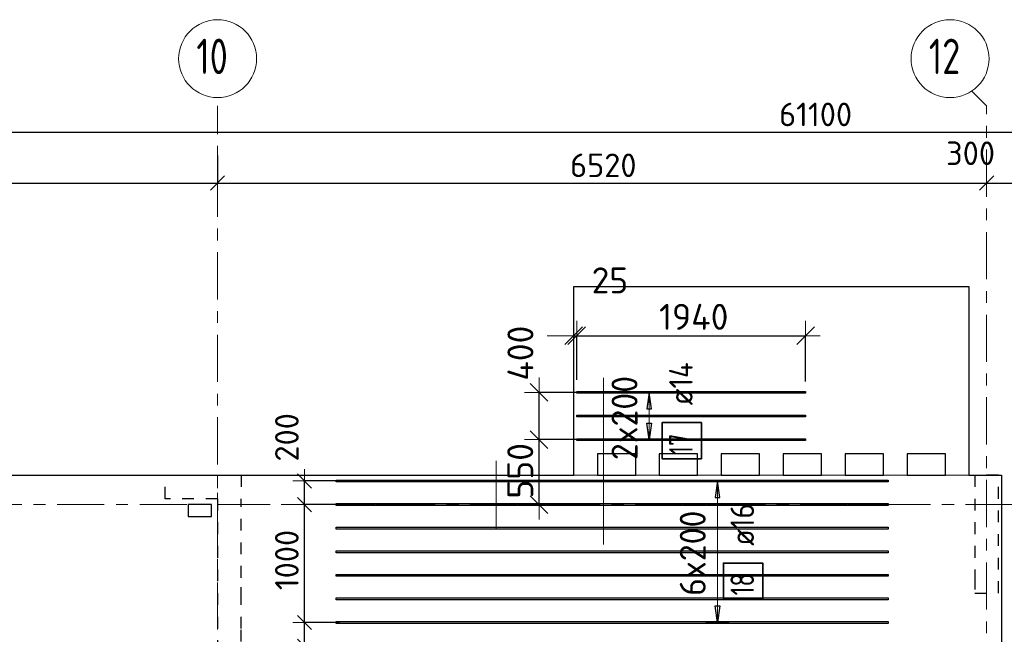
# Model space of a CAD drawing. Header units: metres. Extents: x -38 to 97, y -15 to 21.
# Tile 9 of 229: x 24.35 to 32.7, y 15.3 to 20.51. Entities that reach past the tile are written whole.
import ezdxf

# ---------------------------------------------------------------- set-up
doc = ezdxf.new("R2010")
doc.units = ezdxf.units.M
doc.header["$PDMODE"] = 65
for name, pattern in [('______11', [0.5, 0.4, -0.05, 0, -0.05]), ('______2', [0.0405, 0.03, -0.0105]), ('______3', [0.5, 0.4, -0.1]), ('______5', [1.1, 0.8, -0.1, 0.1, -0.1])]:
    doc.linetypes.add(name, pattern=pattern)
for name, color, linetype, lineweight in [('XR$2$Осевая линия (1)', 7, '______5', 13), ('XR$2$Размерная линия (1)', 7, 'Continuous', 13), ('XR$5$Балка (1)', 7, '______3', 13), ('XR$5$Перекрытие (1)', 7, 'Continuous', 35), ('XR$5$Размерная линия (1)', 7, 'Continuous', 13), ('XR$5$Размерная линия_ общее', 7, 'Continuous', 13)]:
    doc.layers.add(name, color=color, linetype=linetype, lineweight=lineweight)
doc.layers.add('XR$5$Арм.стержн.Доп. Арм верхн.зоны Х', color=7, linetype='Continuous', lineweight=35, true_color=0x8c8cff)
doc.layers.add('XR$7$Стена_ бетон несущ.', color=7, linetype='Continuous', lineweight=70, true_color=0xb4b496)
doc.styles.add('ISOCPEUR', font='txt')
doc.dimstyles.new('DIMSTYLE_3', dxfattribs={"dimtxt": 0.2, "dimasz": 0.2, "dimexe": 0, "dimexo": 0, "dimgap": 0.1, "dimtad": 2, "dimdec": 0, "dimlfac": 1000, "dimrnd": 5, "dimzin": 12, "dimdsep": 46, "dimtxsty": 'ISOCPEUR', "dimblk1": 'ALL_ML_STRICH', "dimblk2": 'ALL_ML_STRICH', "dimsah": 1, "dimcen": 0, "dimclrd": 7, "dimclre": 256, "dimclrt": 7, "dimadec": 0, "dimazin": 0, "dimtfac": 1, "dimtdec": 0, "dimtix": 1, "dimtmove": 2, "dimatfit": 3, "dimfxl": 0, "dimtzin": 0, "dimlwd": 0, "dimlwe": -3, "dimarcsym": 0})
doc.dimstyles.new('DIMSTYLE_36', dxfattribs={"dimtxt": 0.2, "dimasz": 0.2, "dimexe": 0, "dimexo": 0, "dimgap": 0.1, "dimtad": 2, "dimdec": 0, "dimlfac": 1000, "dimrnd": 5, "dimzin": 12, "dimdsep": 46, "dimtxsty": 'ISOCPEUR', "dimblk1": 'ALL_ML_STRICH', "dimblk2": 'ALL_ML_STRICH', "dimsah": 1, "dimcen": 0, "dimclrd": 7, "dimclre": 256, "dimclrt": 7, "dimadec": 0, "dimazin": 0, "dimtfac": 1, "dimtdec": 0, "dimtix": 1, "dimtmove": 2, "dimatfit": 3, "dimfxl": 0, "dimtvp": 1.2, "dimtzin": 0, "dimlwd": 0, "dimlwe": -3, "dimarcsym": 0})
doc.dimstyles.new('DIMSTYLE_41', dxfattribs={"dimtxt": 0.22, "dimasz": 0.25, "dimexe": 0, "dimexo": 0, "dimgap": 0.11, "dimtad": 2, "dimdec": 0, "dimlfac": 1000, "dimrnd": 5, "dimzin": 12, "dimdsep": 46, "dimtxsty": 'ISOCPEUR', "dimblk1": 'ALL_ML_STRICH', "dimblk2": 'ALL_ML_STRICH', "dimsah": 1, "dimcen": 0, "dimclrd": 7, "dimclre": 256, "dimclrt": 7, "dimadec": 0, "dimazin": 0, "dimtfac": 1, "dimtdec": 0, "dimtix": 1, "dimtmove": 2, "dimatfit": 3, "dimfxl": 0, "dimtzin": 0, "dimlwd": 0, "dimlwe": -3, "dimarcsym": 0})
doc.dimstyles.new('DIMSTYLE_43', dxfattribs={"dimtxt": 0.22, "dimasz": 0.25, "dimexe": 0, "dimexo": 0, "dimgap": 0.11, "dimtad": 2, "dimdec": 0, "dimlfac": 1000, "dimrnd": 5, "dimzin": 12, "dimdsep": 46, "dimtxsty": 'ISOCPEUR', "dimblk1": 'ALL_ML_STRICH', "dimblk2": 'ALL_ML_STRICH', "dimsah": 1, "dimcen": 0, "dimclrd": 7, "dimclre": 256, "dimclrt": 7, "dimadec": 0, "dimazin": 0, "dimtfac": 1, "dimtdec": 0, "dimtix": 1, "dimtmove": 2, "dimatfit": 3, "dimfxl": 0, "dimtvp": 1.2, "dimtzin": 0, "dimlwd": 0, "dimlwe": -3, "dimarcsym": 0})
doc.dimstyles.new('DIMSTYLE_5', dxfattribs={"dimtxt": 0.2, "dimasz": 0.2, "dimexe": 0, "dimexo": 0, "dimgap": 0.1, "dimtad": 2, "dimdec": 0, "dimlfac": 1000, "dimrnd": 5, "dimzin": 12, "dimdsep": 46, "dimtxsty": 'ISOCPEUR', "dimblk1": 'ALL_ML_STRICH', "dimblk2": 'ALL_ML_STRICH', "dimsah": 1, "dimcen": 0, "dimclrd": 7, "dimclre": 256, "dimclrt": 7, "dimadec": 0, "dimazin": 0, "dimtfac": 1, "dimtdec": 0, "dimtix": 1, "dimtmove": 2, "dimatfit": 3, "dimfxl": 0, "dimtvp": 1.2, "dimtzin": 0, "dimlwd": 0, "dimlwe": -3, "dimarcsym": 0})

# ---------------------------------------------------------------- blocks, each defined once
blk = doc.blocks.new('ALL_ML_STRICH')
at = {"color": 0, "linetype": 'ByBlock', "lineweight": -2}
for p, q in [((0, -0.5), (0, 0.5)), ((-1, 0), (0.5, 0)), ((-0.3, -0.3), (0.3, 0.3))]:
    blk.add_line(p, q, dxfattribs=at)
blk = doc.blocks.new('*D11')
at = {"layer": 'DEFPOINTS', "color": 7, "linetype": 'Continuous', "lineweight": 13, "transparency": 33554687}
for p in [(0.5, 19.5574), (0.5, 19.3768), (61.6, 17.1197)]:
    blk.add_point(p, dxfattribs=at)
at = {"layer": 'XR$2$Размерная линия (1)', "color": 9, "linetype": 'Continuous', "lineweight": -2, "true_color": 0xc7c7c7, "transparency": 33554687}
for p, q in [((0.5, 19.3568), (0.5, 19.5574)), ((61.6, 17.1397), (61.6, 19.5574))]:
    blk.add_line(p, q, dxfattribs=at)
at = {"layer": 'XR$2$Размерная линия (1)', "color": 7, "linetype": 'Continuous', "lineweight": -2, "transparency": 33554687}
blk.add_line((0.5, 19.5574), (61.6, 19.5574), dxfattribs=at)
at = {"layer": 'XR$2$Размерная линия (1)', "color": 7, "linetype": 'Continuous', "lineweight": 13, "transparency": 33554687, "xscale": 0.2, "yscale": 0.2, "zscale": 0.2, "rotation": 180}
blk.add_blockref('ALL_ML_STRICH', (0.5, 19.5574), dxfattribs=at)
at = {"layer": 'XR$2$Размерная линия (1)', "color": 7, "linetype": 'Continuous', "lineweight": 13, "transparency": 33554687, "xscale": 0.2, "yscale": 0.2, "zscale": 0.2}
blk.add_blockref('ALL_ML_STRICH', (61.6, 19.5574), dxfattribs=at)
at = {"layer": 'XR$2$Размерная линия (1)', "color": 7, "linetype": 'Continuous', "lineweight": 13, "transparency": 33554687, "insert": (31.1, 19.7074), "char_height": 0.2, "width": 1, "attachment_point": 5, "style": 'ISOCPEUR'}
blk.add_mtext('\\A1;{61100}', dxfattribs=at)
blk = doc.blocks.new('*D31')
at = {"layer": 'DEFPOINTS', "color": 7, "linetype": 'Continuous', "lineweight": 13, "transparency": 33554687}
for p in [(21.68, 19.379), (26.03, 19.379), (21.68, 19.1261)]:
    blk.add_point(p, dxfattribs=at)
at = {"layer": 'XR$2$Размерная линия (1)', "color": 9, "linetype": 'Continuous', "lineweight": -2, "true_color": 0xc7c7c7, "transparency": 33554687}
for p, q in [((21.68, 19.359), (21.68, 19.1261)), ((26.03, 19.359), (26.03, 19.1261))]:
    blk.add_line(p, q, dxfattribs=at)
at = {"layer": 'XR$2$Размерная линия (1)', "color": 7, "linetype": 'Continuous', "lineweight": -2, "transparency": 33554687}
blk.add_line((21.68, 19.1261), (26.03, 19.1261), dxfattribs=at)
at = {"layer": 'XR$2$Размерная линия (1)', "color": 7, "linetype": 'Continuous', "lineweight": 13, "transparency": 33554687, "xscale": 0.2, "yscale": 0.2, "zscale": 0.2, "rotation": 180}
blk.add_blockref('ALL_ML_STRICH', (21.68, 19.1261), dxfattribs=at)
at = {"layer": 'XR$2$Размерная линия (1)', "color": 7, "linetype": 'Continuous', "lineweight": 13, "transparency": 33554687, "xscale": 0.2, "yscale": 0.2, "zscale": 0.2}
blk.add_blockref('ALL_ML_STRICH', (26.03, 19.1261), dxfattribs=at)
at = {"layer": 'XR$2$Размерная линия (1)', "color": 7, "linetype": 'Continuous', "lineweight": 13, "transparency": 33554687, "insert": (23.855, 19.2761), "char_height": 0.2, "width": 0.8, "attachment_point": 5, "style": 'ISOCPEUR'}
blk.add_mtext('\\A1;{4350}', dxfattribs=at)
blk = doc.blocks.new('*D32')
at = {"layer": 'DEFPOINTS', "color": 7, "linetype": 'Continuous', "lineweight": 13, "transparency": 33554687}
for p in [(26.03, 19.379), (26.03, 19.1261), (32.55, 19.1352)]:
    blk.add_point(p, dxfattribs=at)
at = {"layer": 'XR$2$Размерная линия (1)', "color": 9, "linetype": 'Continuous', "lineweight": -2, "true_color": 0xc7c7c7, "transparency": 33554687}
for p, q in [((26.03, 19.359), (26.03, 19.1261)), ((32.55, 19.1261), (32.55, 19.1261))]:
    blk.add_line(p, q, dxfattribs=at)
at = {"layer": 'XR$2$Размерная линия (1)', "color": 7, "linetype": 'Continuous', "lineweight": -2, "transparency": 33554687}
blk.add_line((26.03, 19.1261), (32.55, 19.1261), dxfattribs=at)
at = {"layer": 'XR$2$Размерная линия (1)', "color": 7, "linetype": 'Continuous', "lineweight": 13, "transparency": 33554687, "xscale": 0.2, "yscale": 0.2, "zscale": 0.2, "rotation": 180}
blk.add_blockref('ALL_ML_STRICH', (26.03, 19.1261), dxfattribs=at)
at = {"layer": 'XR$2$Размерная линия (1)', "color": 7, "linetype": 'Continuous', "lineweight": 13, "transparency": 33554687, "xscale": 0.2, "yscale": 0.2, "zscale": 0.2}
blk.add_blockref('ALL_ML_STRICH', (32.55, 19.1261), dxfattribs=at)
at = {"layer": 'XR$2$Размерная линия (1)', "color": 7, "linetype": 'Continuous', "lineweight": 13, "transparency": 33554687, "insert": (29.3, 19.2761), "char_height": 0.2, "width": 0.8, "attachment_point": 5, "style": 'ISOCPEUR'}
blk.add_mtext('\\A1;{6520}', dxfattribs=at)
blk = doc.blocks.new('*D33')
at = {"layer": 'DEFPOINTS', "color": 7, "linetype": 'Continuous', "lineweight": 13, "transparency": 33554687}
for p in [(32.55, 19.1352), (32.55, 19.1261), (32.85, 19.1352)]:
    blk.add_point(p, dxfattribs=at)
at = {"layer": 'XR$2$Размерная линия (1)', "color": 9, "linetype": 'Continuous', "lineweight": -2, "true_color": 0xc7c7c7, "transparency": 33554687}
for p, q in [((32.55, 19.1261), (32.55, 19.1261)), ((32.85, 19.1261), (32.85, 19.1261))]:
    blk.add_line(p, q, dxfattribs=at)
at = {"layer": 'XR$2$Размерная линия (1)', "color": 7, "linetype": 'Continuous', "lineweight": -2, "transparency": 33554687}
blk.add_line((32.55, 19.1261), (32.85, 19.1261), dxfattribs=at)
at = {"layer": 'XR$2$Размерная линия (1)', "color": 7, "linetype": 'Continuous', "lineweight": 13, "transparency": 33554687, "xscale": 0.2, "yscale": 0.2, "zscale": 0.2, "rotation": 180}
blk.add_blockref('ALL_ML_STRICH', (32.55, 19.1261), dxfattribs=at)
at = {"layer": 'XR$2$Размерная линия (1)', "color": 7, "linetype": 'Continuous', "lineweight": 13, "transparency": 33554687, "xscale": 0.2, "yscale": 0.2, "zscale": 0.2}
blk.add_blockref('ALL_ML_STRICH', (32.85, 19.1261), dxfattribs=at)
at = {"layer": 'XR$2$Размерная линия (1)', "color": 7, "linetype": 'Continuous', "lineweight": 13, "transparency": 33554687, "insert": (32.4139, 19.3782), "char_height": 0.2, "width": 0.6, "attachment_point": 5, "style": 'ISOCPEUR'}
blk.add_mtext('\\A1;{300}', dxfattribs=at)
blk = doc.blocks.new('*D634')
at = {"layer": 'DEFPOINTS', "color": 7, "linetype": 'Continuous', "lineweight": 13, "transparency": 33554687}
for p in [(27.6083, 15.2005), (26.7675, 12.8), (27.2792, 12.8)]:
    blk.add_point(p, dxfattribs=at)
at = {"layer": 'XR$5$Размерная линия (1)', "color": 9, "linetype": 'Continuous', "lineweight": -2, "true_color": 0xc7c7c7, "transparency": 33554687}
for p, q in [((27.5883, 15.2005), (26.7675, 15.2005)), ((27.2592, 12.8), (26.7675, 12.8))]:
    blk.add_line(p, q, dxfattribs=at)
at = {"layer": 'XR$5$Размерная линия (1)', "color": 7, "linetype": 'Continuous', "lineweight": -2, "transparency": 33554687}
blk.add_line((26.7675, 12.8), (26.7675, 15.2005), dxfattribs=at)
at = {"layer": 'XR$5$Размерная линия (1)', "color": 7, "linetype": 'Continuous', "lineweight": 13, "transparency": 33554687, "xscale": 0.2, "yscale": 0.2, "zscale": 0.2}
for p, rotation in [((26.7675, 15.2005), 90), ((26.7675, 12.8), 270)]:
    blk.add_blockref('ALL_ML_STRICH', p, dxfattribs=dict(at, rotation=rotation))
at = {"layer": 'XR$5$Размерная линия (1)', "color": 7, "linetype": 'Continuous', "lineweight": 13, "transparency": 33554687, "insert": (26.6175, 14.0003), "char_height": 0.2, "width": 0.8, "attachment_point": 5, "rotation": 90, "style": 'ISOCPEUR'}
blk.add_mtext('\\A1;{2400}', dxfattribs=at)
blk = doc.blocks.new('*D635')
at = {"layer": 'DEFPOINTS', "color": 7, "linetype": 'Continuous', "lineweight": 13, "transparency": 33554687}
for p in [(27.084, 15.4005), (26.7675, 15.2005), (27.6083, 15.2005)]:
    blk.add_point(p, dxfattribs=at)
at = {"layer": 'XR$5$Размерная линия (1)', "color": 9, "linetype": 'Continuous', "lineweight": -2, "true_color": 0xc7c7c7, "transparency": 33554687}
for p, q in [((27.064, 15.4005), (26.7675, 15.4005)), ((27.5883, 15.2005), (26.7675, 15.2005))]:
    blk.add_line(p, q, dxfattribs=at)
at = {"layer": 'XR$5$Размерная линия (1)', "color": 7, "linetype": 'Continuous', "lineweight": -2, "transparency": 33554687}
blk.add_line((26.7675, 15.2005), (26.7675, 15.4005), dxfattribs=at)
at = {"layer": 'XR$5$Размерная линия (1)', "color": 7, "linetype": 'Continuous', "lineweight": 13, "transparency": 33554687, "xscale": 0.2, "yscale": 0.2, "zscale": 0.2}
for p, rotation in [((26.7675, 15.4005), 90), ((26.7675, 15.2005), 270)]:
    blk.add_blockref('ALL_ML_STRICH', p, dxfattribs=dict(at, rotation=rotation))
at = {"layer": 'XR$5$Размерная линия (1)', "color": 7, "linetype": 'Continuous', "lineweight": 13, "transparency": 33554687, "insert": (26.2724, 15.0085), "char_height": 0.2, "width": 0.6, "attachment_point": 5, "rotation": 90, "style": 'ISOCPEUR'}
blk.add_mtext('\\A1;{200}', dxfattribs=at)
blk = doc.blocks.new('*D636')
at = {"layer": 'DEFPOINTS', "color": 7, "linetype": 'Continuous', "lineweight": 13, "transparency": 33554687}
for p in [(27.1843, 16.4), (26.7675, 15.4005), (27.084, 15.4005)]:
    blk.add_point(p, dxfattribs=at)
at = {"layer": 'XR$5$Размерная линия (1)', "color": 9, "linetype": 'Continuous', "lineweight": -2, "true_color": 0xc7c7c7, "transparency": 33554687}
for p, q in [((27.1643, 16.4), (26.7675, 16.4)), ((27.064, 15.4005), (26.7675, 15.4005))]:
    blk.add_line(p, q, dxfattribs=at)
at = {"layer": 'XR$5$Размерная линия (1)', "color": 7, "linetype": 'Continuous', "lineweight": -2, "transparency": 33554687}
blk.add_line((26.7675, 15.4005), (26.7675, 16.4), dxfattribs=at)
at = {"layer": 'XR$5$Размерная линия (1)', "color": 7, "linetype": 'Continuous', "lineweight": 13, "transparency": 33554687, "xscale": 0.2, "yscale": 0.2, "zscale": 0.2}
for p, rotation in [((26.7675, 16.4), 90), ((26.7675, 15.4005), 270)]:
    blk.add_blockref('ALL_ML_STRICH', p, dxfattribs=dict(at, rotation=rotation))
at = {"layer": 'XR$5$Размерная линия (1)', "color": 7, "linetype": 'Continuous', "lineweight": 13, "transparency": 33554687, "insert": (26.6175, 15.9303), "char_height": 0.2, "width": 0.8, "attachment_point": 5, "rotation": 90, "style": 'ISOCPEUR'}
blk.add_mtext('\\A1;{1000}', dxfattribs=at)
blk = doc.blocks.new('*D637')
at = {"layer": 'DEFPOINTS', "color": 7, "linetype": 'Continuous', "lineweight": 13, "transparency": 33554687}
for p in [(27.6405, 16.6003), (26.7675, 16.4), (27.1843, 16.4)]:
    blk.add_point(p, dxfattribs=at)
at = {"layer": 'XR$5$Размерная линия (1)', "color": 9, "linetype": 'Continuous', "lineweight": -2, "true_color": 0xc7c7c7, "transparency": 33554687}
for p, q in [((27.6205, 16.6003), (26.7675, 16.6003)), ((27.1643, 16.4), (26.7675, 16.4))]:
    blk.add_line(p, q, dxfattribs=at)
at = {"layer": 'XR$5$Размерная линия (1)', "color": 7, "linetype": 'Continuous', "lineweight": -2, "transparency": 33554687}
blk.add_line((26.7675, 16.4), (26.7675, 16.6003), dxfattribs=at)
at = {"layer": 'XR$5$Размерная линия (1)', "color": 7, "linetype": 'Continuous', "lineweight": 13, "transparency": 33554687, "xscale": 0.2, "yscale": 0.2, "zscale": 0.2}
for p, rotation in [((26.7675, 16.6003), 90), ((26.7675, 16.4), 270)]:
    blk.add_blockref('ALL_ML_STRICH', p, dxfattribs=dict(at, rotation=rotation))
at = {"layer": 'XR$5$Размерная линия (1)', "color": 7, "linetype": 'Continuous', "lineweight": 13, "transparency": 33554687, "insert": (26.6177, 16.9701), "char_height": 0.2, "width": 0.6, "attachment_point": 5, "rotation": 90, "style": 'ISOCPEUR'}
blk.add_mtext('\\A1;{200}', dxfattribs=at)
blk = doc.blocks.new('*D658')
at = {"layer": 'DEFPOINTS', "color": 7, "linetype": 'Continuous', "lineweight": 13, "transparency": 33554687}
for p in [(29.1932, 16.9511), (28.7563, 16.4), (28.7744, 16.4)]:
    blk.add_point(p, dxfattribs=at)
at = {"layer": 'XR$5$Размерная линия_ общее', "color": 253, "linetype": 'Continuous', "lineweight": -2, "true_color": 0xa0a0a0, "transparency": 33554687}
for p, q in [((29.0932, 16.9511), (28.7563, 16.9511)), ((28.7563, 16.4), (28.7563, 16.4))]:
    blk.add_line(p, q, dxfattribs=at)
at = {"layer": 'XR$5$Размерная линия_ общее', "color": 7, "linetype": 'Continuous', "lineweight": -2, "transparency": 33554687}
blk.add_line((28.7563, 16.4), (28.7563, 16.9511), dxfattribs=at)
at = {"layer": 'XR$5$Размерная линия_ общее', "color": 7, "linetype": 'Continuous', "lineweight": 13, "transparency": 33554687, "xscale": 0.25, "yscale": 0.25, "zscale": 0.25}
for p, rotation in [((28.7563, 16.9511), 90), ((28.7563, 16.4), 270)]:
    blk.add_blockref('ALL_ML_STRICH', p, dxfattribs=dict(at, rotation=rotation))
at = {"layer": 'XR$5$Размерная линия_ общее', "color": 7, "linetype": 'Continuous', "lineweight": 13, "transparency": 33554687, "insert": (28.5963, 16.6866), "char_height": 0.22, "width": 0.66, "attachment_point": 5, "rotation": 90, "style": 'ISOCPEUR'}
blk.add_mtext('\\A1;{550}', dxfattribs=at)
blk = doc.blocks.new('*D659')
at = {"layer": 'DEFPOINTS', "color": 7, "linetype": 'Continuous', "lineweight": 13, "transparency": 33554687}
for p in [(29.1859, 17.3511), (28.7563, 16.9511), (29.1932, 16.9511)]:
    blk.add_point(p, dxfattribs=at)
at = {"layer": 'XR$5$Размерная линия_ общее', "color": 253, "linetype": 'Continuous', "lineweight": -2, "true_color": 0xa0a0a0, "transparency": 33554687}
for p, q in [((29.0859, 17.3511), (28.7563, 17.3511)), ((29.0932, 16.9511), (28.7563, 16.9511))]:
    blk.add_line(p, q, dxfattribs=at)
at = {"layer": 'XR$5$Размерная линия_ общее', "color": 7, "linetype": 'Continuous', "lineweight": -2, "transparency": 33554687}
blk.add_line((28.7563, 16.9511), (28.7563, 17.3511), dxfattribs=at)
at = {"layer": 'XR$5$Размерная линия_ общее', "color": 7, "linetype": 'Continuous', "lineweight": 13, "transparency": 33554687, "xscale": 0.25, "yscale": 0.25, "zscale": 0.25}
for p, rotation in [((28.7563, 17.3511), 90), ((28.7563, 16.9511), 270)]:
    blk.add_blockref('ALL_ML_STRICH', p, dxfattribs=dict(at, rotation=rotation))
at = {"layer": 'XR$5$Размерная линия_ общее', "color": 7, "linetype": 'Continuous', "lineweight": 13, "transparency": 33554687, "insert": (28.5976, 17.6837), "char_height": 0.22, "width": 0.66, "attachment_point": 5, "rotation": 90, "style": 'ISOCPEUR'}
blk.add_mtext('\\A1;{400}', dxfattribs=at)
blk = doc.blocks.new('*D668')
at = {"layer": 'DEFPOINTS', "color": 7, "linetype": 'Continuous', "lineweight": 13, "transparency": 33554687}
for p in [(29.0501, 17.8318), (29.0501, 17.5941), (29.0751, 17.3581)]:
    blk.add_point(p, dxfattribs=at)
at = {"layer": 'XR$5$Размерная линия_ общее', "color": 253, "linetype": 'Continuous', "lineweight": -2, "true_color": 0xa0a0a0, "transparency": 33554687}
for p, q in [((29.0501, 17.8318), (29.0501, 17.8318)), ((29.0751, 17.4581), (29.0751, 17.8318))]:
    blk.add_line(p, q, dxfattribs=at)
at = {"layer": 'XR$5$Размерная линия_ общее', "color": 7, "linetype": 'Continuous', "lineweight": -2, "transparency": 33554687}
blk.add_line((29.0501, 17.8318), (29.0751, 17.8318), dxfattribs=at)
at = {"layer": 'XR$5$Размерная линия_ общее', "color": 7, "linetype": 'Continuous', "lineweight": 13, "transparency": 33554687, "xscale": 0.25, "yscale": 0.25, "zscale": 0.25}
blk.add_blockref('ALL_ML_STRICH', (29.0751, 17.8318), dxfattribs=at)
at = {"layer": 'XR$5$Размерная линия_ общее', "color": 7, "linetype": 'Continuous', "lineweight": 13, "transparency": 33554687, "xscale": 0.25, "yscale": 0.25, "zscale": 0.25, "rotation": 180}
blk.add_blockref('ALL_ML_STRICH', (29.0501, 17.8318), dxfattribs=at)
at = {"layer": 'XR$5$Размерная линия_ общее', "color": 7, "linetype": 'Continuous', "lineweight": 13, "transparency": 33554687, "insert": (29.3565, 18.3007), "char_height": 0.22, "width": 0.44, "attachment_point": 5, "style": 'ISOCPEUR'}
blk.add_mtext('\\A1;{25}', dxfattribs=at)
blk = doc.blocks.new('*D669')
at = {"layer": 'DEFPOINTS', "color": 7, "linetype": 'Continuous', "lineweight": 13, "transparency": 33554687}
for p in [(29.0751, 17.8318), (29.0751, 17.3581), (31.0151, 17.3441)]:
    blk.add_point(p, dxfattribs=at)
at = {"layer": 'XR$5$Размерная линия_ общее', "color": 253, "linetype": 'Continuous', "lineweight": -2, "true_color": 0xa0a0a0, "transparency": 33554687}
for p, q in [((29.0751, 17.4581), (29.0751, 17.8318)), ((31.0151, 17.4441), (31.0151, 17.8318))]:
    blk.add_line(p, q, dxfattribs=at)
at = {"layer": 'XR$5$Размерная линия_ общее', "color": 7, "linetype": 'Continuous', "lineweight": -2, "transparency": 33554687}
blk.add_line((29.0751, 17.8318), (31.0151, 17.8318), dxfattribs=at)
at = {"layer": 'XR$5$Размерная линия_ общее', "color": 7, "linetype": 'Continuous', "lineweight": 13, "transparency": 33554687, "xscale": 0.25, "yscale": 0.25, "zscale": 0.25, "rotation": 180}
blk.add_blockref('ALL_ML_STRICH', (29.0751, 17.8318), dxfattribs=at)
at = {"layer": 'XR$5$Размерная линия_ общее', "color": 7, "linetype": 'Continuous', "lineweight": 13, "transparency": 33554687, "xscale": 0.25, "yscale": 0.25, "zscale": 0.25}
blk.add_blockref('ALL_ML_STRICH', (31.0151, 17.8318), dxfattribs=at)
at = {"layer": 'XR$5$Размерная линия_ общее', "color": 7, "linetype": 'Continuous', "lineweight": 13, "transparency": 33554687, "insert": (30.0671, 17.9918), "char_height": 0.22, "width": 0.88, "attachment_point": 5, "style": 'ISOCPEUR'}
blk.add_mtext('\\A1;{1940}', dxfattribs=at)

msp = doc.modelspace()

# ---------------------------------------------------------------- linework, layer by layer
at = {"color": 52, "linetype": 'Continuous', "lineweight": 13, "transparency": 33554687}
for p, q in [((29.3023, 17.4744), (29.3023, 16.0616)), ((29.3023, 17.4744), (29.3023, 16.0616)), ((28.3922, 16.7719), (28.3922, 16.192)), ((28.3922, 16.7719), (28.3922, 16.192))]:
    msp.add_line(p, q, dxfattribs=at)
at = {"layer": 'XR$2$Осевая линия (1)', "color": 253, "linetype": '______11', "lineweight": 13, "true_color": 0xa0a0a0, "transparency": 33554687}
for p, q in [((32.55, 19.78), (32.4227, 19.9073)), ((26.03, 8.34), (26.03, 19.78)), ((32.55, -3.39), (32.55, 19.78)), ((-2.63, 16.4), (62.6, 16.4))]:
    msp.add_line(p, q, dxfattribs=at)
at = {"layer": 'XR$2$Осевая линия (1)', "color": 7, "linetype": 'Continuous', "lineweight": 13, "transparency": 33554687}
for centre in [(26.0304, 20.1801), (32.2404, 20.1801)]:
    msp.add_circle(centre, 0.3304, dxfattribs=at)
at = {"layer": 'XR$5$Арм.стержн.Доп. Арм верхн.зоны Х', "color": 253, "linetype": 'Continuous', "lineweight": -3, "true_color": 0xa0a0a0, "transparency": 33554687}
for p, q in [((29.6903, 17.3511), (29.5903, 17.3511)), ((29.6903, 17.3511), (29.7903, 17.3511)), ((29.6903, 16.9511), (29.5903, 16.9511)), ((29.6903, 16.9511), (29.7903, 16.9511)), ((30.2686, 16.6005), (30.1686, 16.6005)), ((30.2686, 16.6005), (30.3686, 16.6005)), ((30.2686, 15.4005), (30.1686, 15.4005)), ((30.2686, 15.4005), (30.3686, 15.4005))]:
    msp.add_line(p, q, dxfattribs=at)
at = {"layer": 'XR$5$Арм.стержн.Доп. Арм верхн.зоны Х', "color": 7, "linetype": 'Continuous', "lineweight": 25, "transparency": 33554687}
for p, q in [((29.6903, 17.3511), (29.6703, 17.2111)), ((29.7103, 17.2111), (29.6903, 17.3511)), ((29.6703, 17.2111), (29.7103, 17.2111)), ((29.6903, 16.9511), (29.6703, 17.0911)), ((29.6703, 17.0911), (29.7103, 17.0911)), ((29.7103, 17.0911), (29.6903, 16.9511)), ((30.2686, 16.6005), (30.2486, 16.4605)), ((30.2886, 16.4605), (30.2686, 16.6005)), ((30.2486, 16.4605), (30.2886, 16.4605)), ((30.2686, 15.4005), (30.2486, 15.5405)), ((30.2486, 15.5405), (30.2886, 15.5405)), ((30.2886, 15.5405), (30.2686, 15.4005))]:
    msp.add_line(p, q, dxfattribs=at)
at = {"layer": 'XR$5$Арм.стержн.Доп. Арм верхн.зоны Х', "color": 7, "linetype": 'Continuous', "lineweight": 13, "transparency": 33554687}
for p, q in [((29.6903, 17.3511), (29.6903, 17.3511)), ((29.6903, 16.9511), (29.6903, 17.3511)), ((29.6903, 16.9511), (29.6903, 16.9511)), ((30.2686, 16.6005), (30.2686, 16.6005)), ((30.2686, 15.4005), (30.2686, 16.6005)), ((30.2686, 15.4005), (30.2686, 15.4005))]:
    msp.add_line(p, q, dxfattribs=at)
at = {"layer": 'XR$5$Арм.стержн.Доп. Арм верхн.зоны Х', "color": 7, "linetype": 'Continuous', "lineweight": 25, "transparency": 33554687}
for points in [[(31.0151, 17.3441), (29.0751, 17.3441), (29.0751, 17.3581), (31.0151, 17.3581), (31.0151, 17.3441)], [(31.0151, 17.1441), (29.0751, 17.1441), (29.0751, 17.1581), (31.0151, 17.1581), (31.0151, 17.1441)], [(31.0151, 16.9441), (29.0751, 16.9441), (29.0751, 16.9581), (31.0151, 16.9581), (31.0151, 16.9441)], [(31.7146, 16.5925), (27.0346, 16.5925), (27.0346, 16.6085), (31.7146, 16.6085), (31.7146, 16.5925)], [(31.7146, 16.3925), (27.0346, 16.3925), (27.0346, 16.4085), (31.7146, 16.4085), (31.7146, 16.3925)], [(31.7146, 16.1925), (27.0346, 16.1925), (27.0346, 16.2085), (31.7146, 16.2085), (31.7146, 16.1925)], [(31.7146, 15.9925), (27.0346, 15.9925), (27.0346, 16.0085), (31.7146, 16.0085), (31.7146, 15.9925)], [(31.7146, 15.7925), (27.0346, 15.7925), (27.0346, 15.8085), (31.7146, 15.8085), (31.7146, 15.7925)], [(31.7146, 15.5925), (27.0346, 15.5925), (27.0346, 15.6085), (31.7146, 15.6085), (31.7146, 15.5925)], [(31.7146, 15.3925), (27.0346, 15.3925), (27.0346, 15.4085), (31.7146, 15.4085), (31.7146, 15.3925)]]:
    msp.add_lwpolyline(points, dxfattribs=at)
at = {"layer": 'XR$5$Арм.стержн.Доп. Арм верхн.зоны Х', "color": 7, "linetype": 'Continuous', "lineweight": 35, "transparency": 33554687}
for points in [[(30.1316, 16.7883), (30.1316, 17.0949), (29.7982, 17.0949), (29.7982, 16.7883), (30.1316, 16.7883)], [(30.6519, 15.5972), (30.6519, 15.9039), (30.3186, 15.9039), (30.3186, 15.5972), (30.6519, 15.5972)]]:
    msp.add_lwpolyline(points, dxfattribs=at)
at = {"layer": 'XR$5$Балка (1)', "color": 7, "linetype": '______2', "lineweight": 18, "transparency": 33554687}
for p, q in [((26.03, 16.4002), (26.03, 16.6502)), ((29.0501, 16.6502), (29.2501, 16.6502)), ((32.675, 16.4002), (26.03, 16.4002))]:
    msp.add_line(p, q, dxfattribs=at)
at = {"layer": 'XR$5$Перекрытие (1)', "color": 7, "linetype": 'Continuous', "lineweight": 25, "transparency": 33554687}
for p, q in [((29.0501, 16.8302), (29.0501, 18.2502)), ((29.0501, 18.2502), (32.4001, 18.2502)), ((32.4001, 18.2502), (32.4001, 16.8302)), ((29.0501, 16.6502), (29.0501, 16.8302)), ((29.5751, 16.8302), (29.2501, 16.8302)), ((29.2501, 16.8302), (29.2501, 16.6502)), ((29.5751, 16.6502), (29.5751, 16.8302)), ((29.7751, 16.8302), (29.7751, 16.6502)), ((30.1001, 16.8302), (29.7751, 16.8302)), ((30.1001, 16.6502), (30.1001, 16.8302)), ((30.6251, 16.8302), (30.3001, 16.8302)), ((30.3001, 16.8302), (30.3001, 16.6502)), ((30.6251, 16.6502), (30.6251, 16.8302)), ((30.8251, 16.8302), (30.8251, 16.6502)), ((31.1501, 16.8302), (30.8251, 16.8302)), ((31.1501, 16.6502), (31.1501, 16.8302)), ((31.3501, 16.8302), (31.3501, 16.6502)), ((31.6751, 16.8302), (31.3501, 16.8302)), ((31.6751, 16.6502), (31.6751, 16.8302)), ((31.8751, 16.8302), (31.8751, 16.6502)), ((32.2001, 16.8302), (31.8751, 16.8302)), ((32.2001, 16.6502), (32.2001, 16.8302)), ((32.4001, 16.8302), (32.4001, 16.6502)), ((23.6503, 16.6502), (29.0501, 16.6502)), ((29.2501, 16.6502), (29.5751, 16.6502)), ((29.7751, 16.6502), (30.1001, 16.6502)), ((30.3001, 16.6502), (30.6251, 16.6502)), ((30.8251, 16.6502), (31.1501, 16.6502)), ((31.3501, 16.6502), (31.6751, 16.6502)), ((31.8751, 16.6502), (32.2001, 16.6502)), ((32.4001, 16.6502), (32.675, 16.6502)), ((32.675, 16.6502), (32.675, -0.25)), ((25.98, 16.4003), (25.78, 16.4002)), ((25.78, 16.4002), (25.78, 16.3003)), ((25.98, 16.3004), (25.98, 16.4003)), ((25.78, 16.3003), (25.98, 16.3004))]:
    msp.add_line(p, q, dxfattribs=at)
at = {"layer": 'XR$5$Перекрытие (1)', "color": 7, "linetype": '______2', "lineweight": 18, "transparency": 33554687}
for p, q in [((26.03, 16.6502), (23.6503, 16.6502)), ((29.0501, 16.6502), (29.2501, 16.6502)), ((29.2501, 16.6502), (29.0501, 16.6502)), ((29.7751, 16.6502), (29.5751, 16.6502)), ((29.5751, 16.6502), (29.7751, 16.6502)), ((30.1001, 16.6502), (30.3001, 16.6502)), ((30.3001, 16.6502), (30.1001, 16.6502)), ((30.8251, 16.6502), (30.6251, 16.6502)), ((30.6251, 16.6502), (30.8251, 16.6502)), ((31.3501, 16.6502), (31.1501, 16.6502)), ((31.1501, 16.6502), (31.3501, 16.6502)), ((31.8751, 16.6502), (31.6751, 16.6502)), ((31.6751, 16.6502), (31.8751, 16.6502)), ((32.4001, 16.6502), (32.2001, 16.6502)), ((32.2001, 16.6502), (32.4001, 16.6502))]:
    msp.add_line(p, q, dxfattribs=at)
at = {"layer": 'XR$7$Стена_ бетон несущ.', "color": 253, "linetype": '______2', "lineweight": -3, "true_color": 0xa0a0a0, "transparency": 33554687}
for p, q in [((32.45, 16.65), (32.45, 15.78)), ((32.65, 16.65), (32.45, 16.65)), ((32.65, 15.65), (32.65, 16.65)), ((26.03, 16.45), (26.03, 9)), ((26.23, 15.78), (26.23, 16.45)), ((26.23, 15.6), (26.23, 15.78)), ((32.45, 15.78), (32.45, 15.65)), ((32.45, 15.65), (32.65, 15.65)), ((26.23, 15.35), (26.23, 15.6)), ((26.23, 10.6396), (26.23, 15.35))]:
    msp.add_line(p, q, dxfattribs=at)
for points in [[(25.585, 16.65), (26.23, 16.65), (26.23, 16.45)], [(26.03, 16.45), (25.585, 16.45), (25.585, 16.65)]]:
    msp.add_lwpolyline(points, dxfattribs=at)

# ---------------------------------------------------------------- texts
at = {"layer": 'XR$2$Осевая линия (1)', "color": 7, "linetype": 'Continuous', "lineweight": 13, "transparency": 33554687, "char_height": 0.3, "width": 0.472281, "attachment_point": 7, "style": 'ISOCPEUR'}
for s, insert in [('\\W0.75;10', (25.8504, 20.0496)), ('\\W0.75;12', (32.0604, 20.0496))]:
    msp.add_mtext(s, dxfattribs=dict(at, insert=insert))
at = {"layer": 'XR$5$Арм.стержн.Доп. Арм верхн.зоны Х', "color": 7, "linetype": 'Continuous', "lineweight": 13, "transparency": 33554687, "char_height": 0.22, "width": 0.873359, "attachment_point": 7, "rotation": 90, "style": 'ISOCPEUR'}
for s, insert in [('\\W0.95;2x200', (29.5903, 16.7771)), ('\\W0.95;6x200', (30.1686, 15.6265))]:
    msp.add_mtext(s, dxfattribs=dict(at, insert=insert))
at = {"layer": 'XR$5$Арм.стержн.Доп. Арм верхн.зоны Х', "color": 7, "linetype": 'Continuous', "lineweight": 25, "transparency": 33554687, "char_height": 0.2, "attachment_point": 7, "rotation": 90, "style": 'ISOCPEUR'}
for s, insert, width in [('\\W0.89; ø14 ', (30.0582, 17.1283), 0.769432), ('\\W0.75;17', (30.0582, 16.8216), 0.314854), ('\\W0.89; ø16 ', (30.5786, 15.9372), 0.749105), ('\\W0.75;18', (30.5786, 15.6306), 0.314854)]:
    msp.add_mtext(s, dxfattribs=dict(at, insert=insert, width=width))

# ---------------------------------------------------------------- dimensions: what is measured, and where the dimension line sits
at = {"layer": 'XR$2$Размерная линия (1)', "color": 7, "linetype": 'Continuous', "lineweight": 13, "transparency": 33554687}
for base, p1, p2, dimstyle, picture, middle in [((61.6, 19.5574), (0.5, 19.3568), (61.6, 17.1397), 'DIMSTYLE_3', '*D11', (31.1, 19.7074)), ((32.85, 19.1261), (32.55, 19.1261), (32.85, 19.1261), 'DIMSTYLE_5', '*D33', (32.4139, 19.3782)), ((26.03, 19.1261), (21.68, 19.359), (26.03, 19.359), 'DIMSTYLE_3', '*D31', (23.855, 19.2761)), ((32.55, 19.1261), (26.03, 19.359), (32.55, 19.1261), 'DIMSTYLE_3', '*D32', (29.3, 19.2761))]:
    dim = msp.add_linear_dim(base=base, p1=p1, p2=p2, dimstyle=dimstyle, override={"dimpost": '<>', "dimclrd": 7, "dimclre": 9, "dimclrt": 7, "dimlwd": 0, "dimlwe": 65533}, dxfattribs=at)
    dim.commit()
    dim.dimension.update_dxf_attribs({"geometry": picture, "text_midpoint": middle, "dimtype": 160})
at = {"layer": 'XR$5$Размерная линия (1)', "color": 7, "linetype": 'Continuous', "lineweight": 13, "transparency": 33554687}
for base, p1, p2, dimstyle, picture, middle in [((26.7675, 16.6003), (27.1643, 16.4), (27.6205, 16.6003), 'DIMSTYLE_36', '*D637', (26.6177, 16.9701)), ((26.76754, 16.4), (27.06395, 15.40052), (27.16434, 16.4), 'DIMSTYLE_3', '*D636', (26.61754, 15.93026)), ((26.7675, 15.4005), (27.5883, 15.2005), (27.064, 15.4005), 'DIMSTYLE_36', '*D635', (26.2724, 15.0085)), ((26.76754, 15.20052), (27.25923, 12.8), (27.58827, 15.20052), 'DIMSTYLE_3', '*D634', (26.61754, 14.00026))]:
    dim = msp.add_linear_dim(base=base, p1=p1, p2=p2, angle=90, dimstyle=dimstyle, override={"dimpost": '<>', "dimclrd": 7, "dimclre": 9, "dimclrt": 7, "dimlwd": 0, "dimlwe": 65533}, dxfattribs=at)
    dim.commit()
    dim.dimension.update_dxf_attribs({"geometry": picture, "text_midpoint": middle, "dimtype": 160})
at = {"layer": 'XR$5$Размерная линия_ общее', "color": 7, "linetype": 'Continuous', "lineweight": 13, "transparency": 33554687}
for base, p1, p2, dimstyle, picture, middle in [((29.0751, 17.8318), (29.0501, 17.8318), (29.0751, 17.4581), 'DIMSTYLE_43', '*D668', (29.3565, 18.3007)), ((31.0151, 17.8318), (29.0751, 17.4581), (31.0151, 17.4441), 'DIMSTYLE_41', '*D669', (30.0671, 17.9918))]:
    dim = msp.add_linear_dim(base=base, p1=p1, p2=p2, dimstyle=dimstyle, override={"dimpost": '<>', "dimclrd": 7, "dimclre": 253, "dimclrt": 7, "dimlwd": 0, "dimlwe": 65533}, dxfattribs=at)
    dim.commit()
    dim.dimension.update_dxf_attribs({"geometry": picture, "text_midpoint": middle, "dimtype": 160})
for base, p1, p2, picture, middle in [((28.7563, 17.3511), (29.0932, 16.9511), (29.0859, 17.3511), '*D659', (28.5976, 17.6837)), ((28.7563, 16.9511), (28.7563, 16.4), (29.0932, 16.9511), '*D658', (28.5963, 16.6866))]:
    dim = msp.add_linear_dim(base=base, p1=p1, p2=p2, angle=90, dimstyle='DIMSTYLE_43', override={"dimpost": '<>', "dimclrd": 7, "dimclre": 253, "dimclrt": 7, "dimlwd": 0, "dimlwe": 65533}, dxfattribs=at)
    dim.commit()
    dim.dimension.update_dxf_attribs({"geometry": picture, "text_midpoint": middle, "dimtype": 160})

doc.saveas('drawing.dxf')
